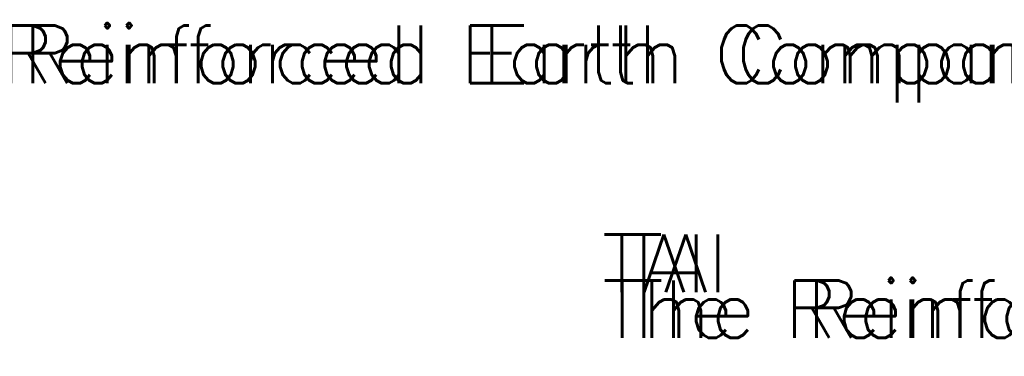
# Model space of a CAD drawing. Extents: x -21 to 2859, y -18 to 3983.
# Tile 44 of 47: x 143 to 467, y 306 to 417. Entities that reach past the tile are written whole.
import ezdxf

# ---------------------------------------------------------------- set-up
doc = ezdxf.new("R2010")
doc.units = 0
doc.header["$LTSCALE"] = 25.4
doc.header["$MEASUREMENT"] = 0
doc.layers.add('PAN_AREA', color=1, linetype='CONTINUOUS')
doc.layers.add('TRASH', color=1, linetype='CONTINUOUS')
doc.styles.add('TXT_SHX', font='txt.shx')

msp = doc.modelspace()

# ---------------------------------------------------------------- texts
at = {"layer": 'PAN_AREA', "color": 3, "linetype": 'CONTINUOUS', "style": 'TXT_SHX'}
for s, p in [('The Reinforced Earth Company', (83.47, 396.33)), ('TAI', (341.63, 327.38)), ('The Reinforced Earth Company', (341.7, 312.28))]:
    msp.add_text(s, height=19, dxfattribs=at).set_placement(p)
at = {"layer": 'TRASH', "color": 3, "linetype": 'CONTINUOUS', "style": 'TXT_SHX'}
for s, p in [('The Reinforced Earth Company', (76.29, 396.33)), ('The Reinforced Earth Company', (76.29, 396.33)), ('TAI', (334.45, 327.38)), ('TAI', (334.45, 327.38)), ('The Reinforced Earth Company', (334.52, 312.28)), ('The Reinforced Earth Company', (334.52, 312.28))]:
    msp.add_text(s, height=19, dxfattribs=at).set_placement(p)

doc.saveas('drawing.dxf')
